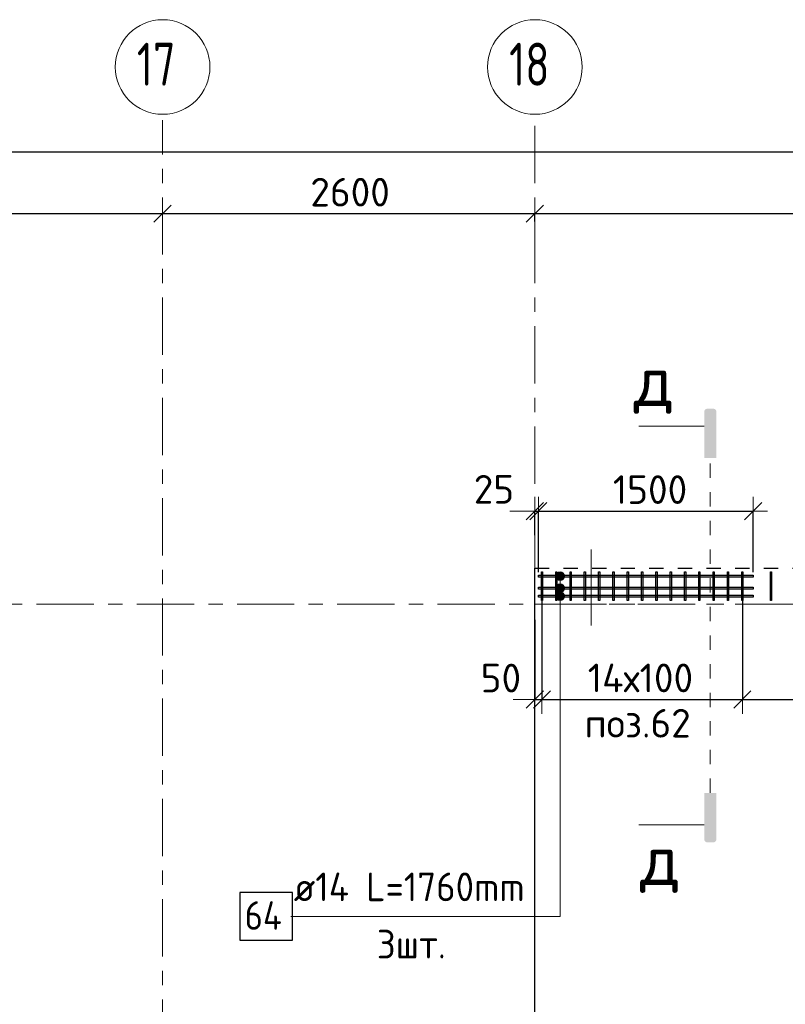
# Model space of a CAD drawing. Header units: metres. Extents: x -38 to 99, y -15 to 21.
# Tile 14 of 88: x 42.05 to 47.4, y 13.61 to 20.48. Entities that reach past the tile are written whole.
import ezdxf

# ---------------------------------------------------------------- set-up
doc = ezdxf.new("R2010")
doc.units = ezdxf.units.M
doc.header["$PDMODE"] = 65
for name, pattern in [('______11', [0.5, 0.4, -0.05, 0, -0.05]), ('______2', [0.0405, 0.03, -0.0105]), ('______3', [0.5, 0.4, -0.1]), ('______5', [1.1, 0.8, -0.1, 0.1, -0.1]), ('______9', [0.015, 0, -0.015])]:
    doc.linetypes.add(name, pattern=pattern)
for name, color, linetype, lineweight in [('XR$2$Осевая линия (1)', 7, '______5', 13), ('XR$2$Размерная линия (1)', 7, 'Continuous', 13), ('XR$4$Арм.стержн. Доп. арматура', 180, 'Continuous', 35), ('XR$4$Арм.стержн. Хомут', 240, 'Continuous', 35), ('XR$4$Балка (1)', 7, '______3', 13), ('XR$4$Перекрытие (1)', 7, 'Continuous', 35), ('XR$4$Размерная линия (1)', 7, 'Continuous', 13), ('XR$4$Текст_ общее_1', 7, 'Continuous', 13)]:
    doc.layers.add(name, color=color, linetype=linetype, lineweight=lineweight)
doc.styles.add('ISOCPEUR', font='txt')
doc.dimstyles.new('DIMSTYLE_3', dxfattribs={"dimtxt": 0.2, "dimasz": 0.2, "dimexe": 0, "dimexo": 0, "dimgap": 0.1, "dimtad": 2, "dimdec": 0, "dimlfac": 1000, "dimrnd": 5, "dimzin": 12, "dimdsep": 46, "dimtxsty": 'ISOCPEUR', "dimblk1": 'ALL_ML_STRICH', "dimblk2": 'ALL_ML_STRICH', "dimsah": 1, "dimcen": 0, "dimclrd": 7, "dimclre": 256, "dimclrt": 7, "dimadec": 0, "dimazin": 0, "dimtfac": 1, "dimtdec": 0, "dimtix": 1, "dimtmove": 2, "dimatfit": 3, "dimfxl": 0, "dimtzin": 0, "dimlwd": 0, "dimlwe": -3, "dimarcsym": 0})
doc.dimstyles.new('DIMSTYLE_33', dxfattribs={"dimtxt": 0.2, "dimasz": 0.2, "dimexe": 0, "dimexo": 0, "dimgap": 0.1, "dimtad": 2, "dimdec": 0, "dimlfac": 1000, "dimrnd": 5, "dimzin": 12, "dimdsep": 46, "dimtxsty": 'ISOCPEUR', "dimblk1": 'ALL_ML_STRICH', "dimblk2": 'ALL_ML_STRICH', "dimsah": 1, "dimcen": 0, "dimclrd": 7, "dimclre": 256, "dimclrt": 7, "dimadec": 0, "dimazin": 0, "dimtfac": 1, "dimtdec": 0, "dimtix": 1, "dimtmove": 2, "dimatfit": 3, "dimfxl": 0, "dimtvp": 1.2, "dimtzin": 0, "dimlwd": 0, "dimlwe": -3, "dimarcsym": 0})

# ---------------------------------------------------------------- blocks, each defined once
blk = doc.blocks.new('ALL_ML_STRICH')
at = {"color": 0, "linetype": 'ByBlock', "lineweight": -2}
for p, q in [((0, -0.5), (0, 0.5)), ((-1, 0), (0.5, 0)), ((-0.3, -0.3), (0.3, 0.3))]:
    blk.add_line(p, q, dxfattribs=at)
blk = doc.blocks.new('*D11')
at = {"layer": 'DEFPOINTS', "color": 7, "linetype": 'Continuous', "lineweight": 13, "transparency": 33554687}
for p in [(0.5, 19.5574), (0.5, 19.3768), (61.6, 17.1197)]:
    blk.add_point(p, dxfattribs=at)
at = {"layer": 'XR$2$Размерная линия (1)', "color": 9, "linetype": 'Continuous', "lineweight": -2, "true_color": 0xc7c7c7, "transparency": 33554687}
for p, q in [((0.5, 19.3568), (0.5, 19.5574)), ((61.6, 17.1397), (61.6, 19.5574))]:
    blk.add_line(p, q, dxfattribs=at)
at = {"layer": 'XR$2$Размерная линия (1)', "color": 7, "linetype": 'Continuous', "lineweight": -2, "transparency": 33554687}
blk.add_line((0.5, 19.5574), (61.6, 19.5574), dxfattribs=at)
at = {"layer": 'XR$2$Размерная линия (1)', "color": 7, "linetype": 'Continuous', "lineweight": 13, "transparency": 33554687, "xscale": 0.2, "yscale": 0.2, "zscale": 0.2, "rotation": 180}
blk.add_blockref('ALL_ML_STRICH', (0.5, 19.5574), dxfattribs=at)
at = {"layer": 'XR$2$Размерная линия (1)', "color": 7, "linetype": 'Continuous', "lineweight": 13, "transparency": 33554687, "xscale": 0.2, "yscale": 0.2, "zscale": 0.2}
blk.add_blockref('ALL_ML_STRICH', (61.6, 19.5574), dxfattribs=at)
at = {"layer": 'XR$2$Размерная линия (1)', "color": 7, "linetype": 'Continuous', "lineweight": 13, "transparency": 33554687, "insert": (31.1, 19.7074), "char_height": 0.2, "width": 1, "attachment_point": 5, "style": 'ISOCPEUR'}
blk.add_mtext('\\A1;{61100}', dxfattribs=at)
blk = doc.blocks.new('*D35')
at = {"layer": 'DEFPOINTS', "color": 7, "linetype": 'Continuous', "lineweight": 13, "transparency": 33554687}
for p in [(38.7, 19.1856), (38.7, 19.1261), (43.05, 19.1044)]:
    blk.add_point(p, dxfattribs=at)
at = {"layer": 'XR$2$Размерная линия (1)', "color": 9, "linetype": 'Continuous', "lineweight": -2, "true_color": 0xc7c7c7, "transparency": 33554687}
for p, q in [((38.7, 19.1656), (38.7, 19.1261)), ((43.05, 19.1244), (43.05, 19.1261))]:
    blk.add_line(p, q, dxfattribs=at)
at = {"layer": 'XR$2$Размерная линия (1)', "color": 7, "linetype": 'Continuous', "lineweight": -2, "transparency": 33554687}
blk.add_line((38.7, 19.1261), (43.05, 19.1261), dxfattribs=at)
at = {"layer": 'XR$2$Размерная линия (1)', "color": 7, "linetype": 'Continuous', "lineweight": 13, "transparency": 33554687, "xscale": 0.2, "yscale": 0.2, "zscale": 0.2, "rotation": 180}
blk.add_blockref('ALL_ML_STRICH', (38.7, 19.1261), dxfattribs=at)
at = {"layer": 'XR$2$Размерная линия (1)', "color": 7, "linetype": 'Continuous', "lineweight": 13, "transparency": 33554687, "xscale": 0.2, "yscale": 0.2, "zscale": 0.2}
blk.add_blockref('ALL_ML_STRICH', (43.05, 19.1261), dxfattribs=at)
at = {"layer": 'XR$2$Размерная линия (1)', "color": 7, "linetype": 'Continuous', "lineweight": 13, "transparency": 33554687, "insert": (40.875, 19.2761), "char_height": 0.2, "width": 0.8, "attachment_point": 5, "style": 'ISOCPEUR'}
blk.add_mtext('\\A1;{4350}', dxfattribs=at)
blk = doc.blocks.new('*D36')
at = {"layer": 'DEFPOINTS', "color": 7, "linetype": 'Continuous', "lineweight": 13, "transparency": 33554687}
for p in [(43.05, 19.1261), (43.05, 19.1044), (45.65, 19.0502)]:
    blk.add_point(p, dxfattribs=at)
at = {"layer": 'XR$2$Размерная линия (1)', "color": 9, "linetype": 'Continuous', "lineweight": -2, "true_color": 0xc7c7c7, "transparency": 33554687}
for p, q in [((43.05, 19.1244), (43.05, 19.1261)), ((45.65, 19.0702), (45.65, 19.1261))]:
    blk.add_line(p, q, dxfattribs=at)
at = {"layer": 'XR$2$Размерная линия (1)', "color": 7, "linetype": 'Continuous', "lineweight": -2, "transparency": 33554687}
blk.add_line((43.05, 19.1261), (45.65, 19.1261), dxfattribs=at)
at = {"layer": 'XR$2$Размерная линия (1)', "color": 7, "linetype": 'Continuous', "lineweight": 13, "transparency": 33554687, "xscale": 0.2, "yscale": 0.2, "zscale": 0.2, "rotation": 180}
blk.add_blockref('ALL_ML_STRICH', (43.05, 19.1261), dxfattribs=at)
at = {"layer": 'XR$2$Размерная линия (1)', "color": 7, "linetype": 'Continuous', "lineweight": 13, "transparency": 33554687, "xscale": 0.2, "yscale": 0.2, "zscale": 0.2}
blk.add_blockref('ALL_ML_STRICH', (45.65, 19.1261), dxfattribs=at)
at = {"layer": 'XR$2$Размерная линия (1)', "color": 7, "linetype": 'Continuous', "lineweight": 13, "transparency": 33554687, "insert": (44.36, 19.2761), "char_height": 0.2, "width": 0.8, "attachment_point": 5, "style": 'ISOCPEUR'}
blk.add_mtext('\\A1;{2600}', dxfattribs=at)
blk = doc.blocks.new('*D37')
at = {"layer": 'DEFPOINTS', "color": 7, "linetype": 'Continuous', "lineweight": 13, "transparency": 33554687}
for p in [(45.65, 19.1261), (45.65, 19.0502), (51.5, 17.3896)]:
    blk.add_point(p, dxfattribs=at)
at = {"layer": 'XR$2$Размерная линия (1)', "color": 9, "linetype": 'Continuous', "lineweight": -2, "true_color": 0xc7c7c7, "transparency": 33554687}
for p, q in [((45.65, 19.0702), (45.65, 19.1261)), ((51.5, 17.4096), (51.5, 19.1261))]:
    blk.add_line(p, q, dxfattribs=at)
at = {"layer": 'XR$2$Размерная линия (1)', "color": 7, "linetype": 'Continuous', "lineweight": -2, "transparency": 33554687}
blk.add_line((45.65, 19.1261), (51.5, 19.1261), dxfattribs=at)
at = {"layer": 'XR$2$Размерная линия (1)', "color": 7, "linetype": 'Continuous', "lineweight": 13, "transparency": 33554687, "xscale": 0.2, "yscale": 0.2, "zscale": 0.2, "rotation": 180}
blk.add_blockref('ALL_ML_STRICH', (45.65, 19.1261), dxfattribs=at)
at = {"layer": 'XR$2$Размерная линия (1)', "color": 7, "linetype": 'Continuous', "lineweight": 13, "transparency": 33554687, "xscale": 0.2, "yscale": 0.2, "zscale": 0.2}
blk.add_blockref('ALL_ML_STRICH', (51.5, 19.1261), dxfattribs=at)
at = {"layer": 'XR$2$Размерная линия (1)', "color": 7, "linetype": 'Continuous', "lineweight": 13, "transparency": 33554687, "insert": (48.585, 19.2761), "char_height": 0.2, "width": 0.8, "attachment_point": 5, "style": 'ISOCPEUR'}
blk.add_mtext('\\A1;{5850}', dxfattribs=at)
blk = doc.blocks.new('*D280')
at = {"layer": 'DEFPOINTS', "color": 7, "linetype": 'Continuous', "lineweight": 13, "transparency": 33554687}
for p in [(45.65, 17.0493), (45.65, 16.8607), (45.675, 16.6022)]:
    blk.add_point(p, dxfattribs=at)
at = {"layer": 'XR$4$Размерная линия (1)', "color": 9, "linetype": 'Continuous', "lineweight": -2, "true_color": 0xc7c7c7, "transparency": 33554687}
for p, q in [((45.65, 16.8807), (45.65, 17.0493)), ((45.675, 16.6222), (45.675, 17.0493))]:
    blk.add_line(p, q, dxfattribs=at)
at = {"layer": 'XR$4$Размерная линия (1)', "color": 7, "linetype": 'Continuous', "lineweight": -2, "transparency": 33554687}
blk.add_line((45.65, 17.0493), (45.675, 17.0493), dxfattribs=at)
at = {"layer": 'XR$4$Размерная линия (1)', "color": 7, "linetype": 'Continuous', "lineweight": 13, "transparency": 33554687, "xscale": 0.2, "yscale": 0.2, "zscale": 0.2}
blk.add_blockref('ALL_ML_STRICH', (45.675, 17.0493), dxfattribs=at)
at = {"layer": 'XR$4$Размерная линия (1)', "color": 7, "linetype": 'Continuous', "lineweight": 13, "transparency": 33554687, "xscale": 0.2, "yscale": 0.2, "zscale": 0.2, "rotation": 180}
blk.add_blockref('ALL_ML_STRICH', (45.65, 17.0493), dxfattribs=at)
at = {"layer": 'XR$4$Размерная линия (1)', "color": 7, "linetype": 'Continuous', "lineweight": 13, "transparency": 33554687, "insert": (45.3646, 17.2015), "char_height": 0.2, "width": 0.4, "attachment_point": 5, "style": 'ISOCPEUR'}
blk.add_mtext('\\A1;{25}', dxfattribs=at)
blk = doc.blocks.new('*D281')
at = {"layer": 'DEFPOINTS', "color": 7, "linetype": 'Continuous', "lineweight": 13, "transparency": 33554687}
for p in [(45.675, 17.0493), (45.675, 16.6022), (47.175, 16.6022)]:
    blk.add_point(p, dxfattribs=at)
at = {"layer": 'XR$4$Размерная линия (1)', "color": 9, "linetype": 'Continuous', "lineweight": -2, "true_color": 0xc7c7c7, "transparency": 33554687}
for p, q in [((45.675, 16.6222), (45.675, 17.0493)), ((47.175, 16.6222), (47.175, 17.0493))]:
    blk.add_line(p, q, dxfattribs=at)
at = {"layer": 'XR$4$Размерная линия (1)', "color": 7, "linetype": 'Continuous', "lineweight": -2, "transparency": 33554687}
blk.add_line((45.675, 17.0493), (47.175, 17.0493), dxfattribs=at)
at = {"layer": 'XR$4$Размерная линия (1)', "color": 7, "linetype": 'Continuous', "lineweight": 13, "transparency": 33554687, "xscale": 0.2, "yscale": 0.2, "zscale": 0.2, "rotation": 180}
blk.add_blockref('ALL_ML_STRICH', (45.675, 17.0493), dxfattribs=at)
at = {"layer": 'XR$4$Размерная линия (1)', "color": 7, "linetype": 'Continuous', "lineweight": 13, "transparency": 33554687, "xscale": 0.2, "yscale": 0.2, "zscale": 0.2}
blk.add_blockref('ALL_ML_STRICH', (47.175, 17.0493), dxfattribs=at)
at = {"layer": 'XR$4$Размерная линия (1)', "color": 7, "linetype": 'Continuous', "lineweight": 13, "transparency": 33554687, "insert": (46.455, 17.1993), "char_height": 0.2, "width": 0.8, "attachment_point": 5, "style": 'ISOCPEUR'}
blk.add_mtext('\\A1;{1500}', dxfattribs=at)
blk = doc.blocks.new('*D286')
at = {"layer": 'DEFPOINTS', "color": 7, "linetype": 'Continuous', "lineweight": 13, "transparency": 33554687}
for p in [(45.7, 16.4865), (45.65, 16.3106), (45.65, 15.7343)]:
    blk.add_point(p, dxfattribs=at)
at = {"layer": 'XR$4$Размерная линия (1)', "color": 9, "linetype": 'Continuous', "lineweight": -2, "true_color": 0xc7c7c7, "transparency": 33554687}
for p, q in [((45.7, 16.4665), (45.7, 15.7343)), ((45.65, 16.2906), (45.65, 15.7343))]:
    blk.add_line(p, q, dxfattribs=at)
at = {"layer": 'XR$4$Размерная линия (1)', "color": 7, "linetype": 'Continuous', "lineweight": -2, "transparency": 33554687}
blk.add_line((45.65, 15.7343), (45.7, 15.7343), dxfattribs=at)
at = {"layer": 'XR$4$Размерная линия (1)', "color": 7, "linetype": 'Continuous', "lineweight": 13, "transparency": 33554687, "xscale": 0.2, "yscale": 0.2, "zscale": 0.2}
blk.add_blockref('ALL_ML_STRICH', (45.7, 15.7343), dxfattribs=at)
at = {"layer": 'XR$4$Размерная линия (1)', "color": 7, "linetype": 'Continuous', "lineweight": 13, "transparency": 33554687, "xscale": 0.2, "yscale": 0.2, "zscale": 0.2, "rotation": 180}
blk.add_blockref('ALL_ML_STRICH', (45.65, 15.7343), dxfattribs=at)
at = {"layer": 'XR$4$Размерная линия (1)', "color": 7, "linetype": 'Continuous', "lineweight": 13, "transparency": 33554687, "insert": (45.4132, 15.8834), "char_height": 0.2, "width": 0.4, "attachment_point": 5, "style": 'ISOCPEUR'}
blk.add_mtext('\\A1;{50}', dxfattribs=at)
blk = doc.blocks.new('*D287')
at = {"layer": 'DEFPOINTS', "color": 7, "linetype": 'Continuous', "lineweight": 13, "transparency": 33554687}
for p in [(45.7, 16.4865), (47.1, 16.4777), (45.7, 15.7343)]:
    blk.add_point(p, dxfattribs=at)
at = {"layer": 'XR$4$Размерная линия (1)', "color": 9, "linetype": 'Continuous', "lineweight": -2, "true_color": 0xc7c7c7, "transparency": 33554687}
for p, q in [((45.7, 16.4665), (45.7, 15.7343)), ((47.1, 16.4577), (47.1, 15.7343))]:
    blk.add_line(p, q, dxfattribs=at)
at = {"layer": 'XR$4$Размерная линия (1)', "color": 7, "linetype": 'Continuous', "lineweight": -2, "transparency": 33554687}
blk.add_line((45.7, 15.7343), (47.1, 15.7343), dxfattribs=at)
at = {"layer": 'XR$4$Размерная линия (1)', "color": 7, "linetype": 'Continuous', "lineweight": 13, "transparency": 33554687, "xscale": 0.2, "yscale": 0.2, "zscale": 0.2, "rotation": 180}
blk.add_blockref('ALL_ML_STRICH', (45.7, 15.7343), dxfattribs=at)
at = {"layer": 'XR$4$Размерная линия (1)', "color": 7, "linetype": 'Continuous', "lineweight": 13, "transparency": 33554687, "xscale": 0.2, "yscale": 0.2, "zscale": 0.2}
blk.add_blockref('ALL_ML_STRICH', (47.1, 15.7343), dxfattribs=at)
at = {"layer": 'XR$4$Размерная линия (1)', "color": 7, "linetype": 'Continuous', "lineweight": 13, "transparency": 33554687, "insert": (46.02, 15.9843), "char_height": 0.2, "width": 0.01, "attachment_point": 1, "line_spacing_factor": 0.60241, "style": 'ISOCPEUR'}
blk.add_mtext('14х100', dxfattribs=at)
blk = doc.blocks.new('*D288')
at = {"layer": 'DEFPOINTS', "color": 7, "linetype": 'Continuous', "lineweight": 13, "transparency": 33554687}
for p in [(47.1, 16.4777), (50.1, 16.4777), (47.1, 15.7343)]:
    blk.add_point(p, dxfattribs=at)
at = {"layer": 'XR$4$Размерная линия (1)', "color": 9, "linetype": 'Continuous', "lineweight": -2, "true_color": 0xc7c7c7, "transparency": 33554687}
for p, q in [((47.1, 16.4577), (47.1, 15.7343)), ((50.1, 16.4577), (50.1, 15.7343))]:
    blk.add_line(p, q, dxfattribs=at)
at = {"layer": 'XR$4$Размерная линия (1)', "color": 7, "linetype": 'Continuous', "lineweight": -2, "transparency": 33554687}
blk.add_line((47.1, 15.7343), (50.1, 15.7343), dxfattribs=at)
at = {"layer": 'XR$4$Размерная линия (1)', "color": 7, "linetype": 'Continuous', "lineweight": 13, "transparency": 33554687, "xscale": 0.2, "yscale": 0.2, "zscale": 0.2, "rotation": 180}
blk.add_blockref('ALL_ML_STRICH', (47.1, 15.7343), dxfattribs=at)
at = {"layer": 'XR$4$Размерная линия (1)', "color": 7, "linetype": 'Continuous', "lineweight": 13, "transparency": 33554687, "xscale": 0.2, "yscale": 0.2, "zscale": 0.2}
blk.add_blockref('ALL_ML_STRICH', (50.1, 15.7343), dxfattribs=at)
at = {"layer": 'XR$4$Размерная линия (1)', "color": 7, "linetype": 'Continuous', "lineweight": 13, "transparency": 33554687, "insert": (47.86, 15.9843), "char_height": 0.2, "width": 0.01, "attachment_point": 1, "line_spacing_factor": 0.60241, "style": 'ISOCPEUR'}
blk.add_mtext('15х200=3000', dxfattribs=at)

msp = doc.modelspace()

# ---------------------------------------------------------------- hatches: boundary and pattern name
at = {"linetype": 'Continuous', "lineweight": 25, "true_color": 0x000000, "transparency": 33554687}
for points in [[(46.8344, 17.7468), (46.8349, 17.7493), (46.8357, 17.7517), (46.8368, 17.754), (46.8382, 17.7561), (46.8399, 17.758), (46.8418, 17.7597), (46.844, 17.7611), (46.8463, 17.7623), (46.8487, 17.7631), (46.8512, 17.7636), (46.8537, 17.7638), (46.8983, 17.7638), (46.9008, 17.7636), (46.9033, 17.7631), (46.9057, 17.7623), (46.908, 17.7611), (46.9102, 17.7597), (46.9121, 17.758), (46.9138, 17.7561), (46.9152, 17.754), (46.9163, 17.7517), (46.9171, 17.7493), (46.9176, 17.7468), (46.9178, 17.7442), (46.9178, 17.4192), (46.8342, 17.4192), (46.8342, 17.7442)], [(46.8344, 14.7538), (46.8342, 14.7563), (46.8342, 15.0813), (46.9178, 15.0813), (46.9178, 14.7563), (46.9176, 14.7538), (46.9171, 14.7513), (46.9163, 14.7489), (46.9152, 14.7466), (46.9138, 14.7444), (46.9121, 14.7425), (46.9102, 14.7408), (46.908, 14.7394), (46.9057, 14.7383), (46.9033, 14.7375), (46.9008, 14.737), (46.8983, 14.7368), (46.8537, 14.7368), (46.8512, 14.737), (46.8487, 14.7375), (46.8463, 14.7383), (46.844, 14.7394), (46.8418, 14.7408), (46.8399, 14.7425), (46.8382, 14.7444), (46.8368, 14.7466), (46.8357, 14.7489), (46.8349, 14.7513)]]:
    msp.add_hatch(color=18, dxfattribs=at).paths.add_polyline_path(points, flags=16)
at = {"layer": 'XR$4$Арм.стержн. Доп. арматура', "linetype": 'Continuous', "lineweight": 13, "transparency": 33554687}
for points in [[(45.7966, 16.5952), (45.8566, 16.5952), (45.8524, 16.6102)], [(45.7966, 16.5952), (45.8524, 16.6102), (45.8008, 16.6102)], [(45.8008, 16.5802), (45.8566, 16.5952), (45.7966, 16.5952)], [(45.8008, 16.6102), (45.8524, 16.6102), (45.8416, 16.621)], [(45.8008, 16.6102), (45.8416, 16.621), (45.8116, 16.621)], [(45.8008, 16.5802), (45.8524, 16.5802), (45.8566, 16.5952)], [(45.8116, 16.5694), (45.8524, 16.5802), (45.8008, 16.5802)], [(45.8116, 16.621), (45.8416, 16.621), (45.8266, 16.6252)], [(45.8116, 16.5694), (45.8416, 16.5694), (45.8524, 16.5802)], [(45.8416, 16.5694), (45.8116, 16.5694), (45.8266, 16.5652)], [(45.7966, 16.5103), (45.8566, 16.5103), (45.8524, 16.5253)], [(45.7966, 16.5103), (45.8524, 16.5253), (45.8008, 16.5253)], [(45.8008, 16.4953), (45.8566, 16.5103), (45.7966, 16.5103)], [(45.8008, 16.5253), (45.8524, 16.5253), (45.8416, 16.5361)], [(45.8008, 16.5253), (45.8416, 16.5361), (45.8116, 16.5361)], [(45.8008, 16.4953), (45.8524, 16.4953), (45.8566, 16.5103)], [(45.8116, 16.5361), (45.8416, 16.5361), (45.8266, 16.5403)], [(45.7966, 16.4552), (45.8566, 16.4552), (45.8524, 16.4702)], [(45.7966, 16.4552), (45.8524, 16.4702), (45.8008, 16.4702)], [(45.8008, 16.4402), (45.8566, 16.4552), (45.7966, 16.4552)], [(45.8116, 16.4845), (45.8524, 16.4953), (45.8008, 16.4953)], [(45.8008, 16.4702), (45.8524, 16.4702), (45.8416, 16.481)], [(45.8008, 16.4702), (45.8416, 16.481), (45.8116, 16.481)], [(45.8008, 16.4402), (45.8524, 16.4402), (45.8566, 16.4552)], [(45.8116, 16.4294), (45.8524, 16.4402), (45.8008, 16.4402)], [(45.8116, 16.4845), (45.8416, 16.4845), (45.8524, 16.4953)], [(45.8116, 16.481), (45.8416, 16.481), (45.8266, 16.4852)], [(45.8416, 16.4845), (45.8116, 16.4845), (45.8266, 16.4803)], [(45.8116, 16.4294), (45.8416, 16.4294), (45.8524, 16.4402)], [(45.8416, 16.4294), (45.8116, 16.4294), (45.8266, 16.4252)]]:
    msp.add_hatch(color=7, dxfattribs=at).paths.add_polyline_path(points)

# ---------------------------------------------------------------- linework, layer by layer
at = {"color": 7, "linetype": 'Continuous', "lineweight": 13, "transparency": 33554687}
for p, q in [((46.8342, 17.6422), (46.3775, 17.6422)), ((46.8342, 14.8583), (46.3775, 14.8583))]:
    msp.add_line(p, q, dxfattribs=at)
at = {"color": 7, "linetype": '______9', "lineweight": 13, "transparency": 33554687}
msp.add_line((46.876, 15.0813), (46.876, 17.4192), dxfattribs=at)
at = {"color": 52, "linetype": 'Continuous', "lineweight": 13, "transparency": 33554687}
msp.add_line((46.043, 16.7808), (46.043, 16.2508), dxfattribs=at)
at = {"layer": 'XR$2$Осевая линия (1)', "color": 253, "linetype": '______11', "lineweight": 13, "true_color": 0xa0a0a0, "transparency": 33554687}
for p, q in [((43.05, 8.34), (43.05, 19.78)), ((45.65, 6.74), (45.65, 19.78)), ((-2.63, 16.4), (62.6, 16.4))]:
    msp.add_line(p, q, dxfattribs=at)
at = {"layer": 'XR$2$Осевая линия (1)', "color": 7, "linetype": 'Continuous', "lineweight": 13, "transparency": 33554687}
for centre in [(43.0504, 20.1501), (45.6504, 20.1501)]:
    msp.add_circle(centre, 0.3304, dxfattribs=at)
at = {"layer": 'XR$4$Арм.стержн. Доп. арматура', "color": 7, "linetype": 'Continuous', "lineweight": 13, "transparency": 33554687}
for p, q in [((45.7966, 16.5952), (45.7966, 16.5952)), ((45.8266, 16.6252), (45.8266, 16.6252)), ((45.8266, 14.2188), (45.8266, 16.5952)), ((45.8566, 16.5952), (45.8566, 16.5952)), ((45.7966, 16.5103), (45.7966, 16.5103)), ((45.8266, 16.5652), (45.8266, 16.5652)), ((45.8266, 16.5403), (45.8266, 16.5403)), ((45.8266, 14.2188), (45.8266, 16.5103)), ((45.8566, 16.5103), (45.8566, 16.5103)), ((45.7966, 16.4552), (45.7966, 16.4552)), ((45.8266, 16.4852), (45.8266, 16.4852)), ((45.8266, 16.4803), (45.8266, 16.4803)), ((45.8266, 14.2188), (45.8266, 16.4552)), ((45.8566, 16.4552), (45.8566, 16.4552)), ((45.8266, 16.4252), (45.8266, 16.4252)), ((43.9466, 14.2188), (45.8266, 14.2188))]:
    msp.add_line(p, q, dxfattribs=at)
at = {"layer": 'XR$4$Арм.стержн. Доп. арматура', "color": 7, "linetype": 'Continuous', "lineweight": 25, "transparency": 33554687}
for points in [[(45.675, 16.6022), (47.175, 16.6022), (47.175, 16.5882), (45.675, 16.5882), (45.675, 16.6022)], [(45.675, 16.5173), (47.175, 16.5173), (47.175, 16.5033), (45.675, 16.5033), (45.675, 16.5173)], [(45.675, 16.4622), (47.175, 16.4622), (47.175, 16.4482), (45.675, 16.4482), (45.675, 16.4622)], [(43.59, 14.0521), (43.9566, 14.0521), (43.9566, 14.3855), (43.59, 14.3855), (43.59, 14.0521)]]:
    msp.add_lwpolyline(points, dxfattribs=at)
at = {"layer": 'XR$4$Арм.стержн. Доп. арматура', "color": 7, "linetype": 'Continuous', "lineweight": 13, "transparency": 33554687}
for centre in [(45.8266, 16.5952), (45.8266, 16.5103), (45.8266, 16.4552)]:
    msp.add_circle(centre, 0.03, dxfattribs=at)
at = {"layer": 'XR$4$Арм.стержн. Хомут', "color": 40, "linetype": 'Continuous', "lineweight": 25, "transparency": 33554687}
for points in [[(45.696, 16.4252), (45.696, 16.6253), (45.704, 16.6253), (45.704, 16.4252), (45.696, 16.4252)], [(45.796, 16.4252), (45.796, 16.6253), (45.804, 16.6253), (45.804, 16.4252), (45.796, 16.4252)], [(45.896, 16.4252), (45.896, 16.6253), (45.904, 16.6253), (45.904, 16.4252), (45.896, 16.4252)], [(45.996, 16.4252), (45.996, 16.6253), (46.004, 16.6253), (46.004, 16.4252), (45.996, 16.4252)], [(46.096, 16.4252), (46.096, 16.6253), (46.104, 16.6253), (46.104, 16.4252), (46.096, 16.4252)], [(46.196, 16.4252), (46.196, 16.6253), (46.204, 16.6253), (46.204, 16.4252), (46.196, 16.4252)], [(46.296, 16.4252), (46.296, 16.6253), (46.304, 16.6253), (46.304, 16.4252), (46.296, 16.4252)], [(46.396, 16.4252), (46.396, 16.6253), (46.404, 16.6253), (46.404, 16.4252), (46.396, 16.4252)], [(46.496, 16.4252), (46.496, 16.6253), (46.504, 16.6253), (46.504, 16.4252), (46.496, 16.4252)], [(46.596, 16.4252), (46.596, 16.6253), (46.604, 16.6253), (46.604, 16.4252), (46.596, 16.4252)], [(46.696, 16.4252), (46.696, 16.6253), (46.704, 16.6253), (46.704, 16.4252), (46.696, 16.4252)], [(46.796, 16.4252), (46.796, 16.6253), (46.804, 16.6253), (46.804, 16.4252), (46.796, 16.4252)], [(46.896, 16.4252), (46.896, 16.6253), (46.904, 16.6253), (46.904, 16.4252), (46.896, 16.4252)], [(46.996, 16.4252), (46.996, 16.6253), (47.004, 16.6253), (47.004, 16.4252), (46.996, 16.4252)], [(47.096, 16.4252), (47.096, 16.6253), (47.104, 16.6253), (47.104, 16.4252), (47.096, 16.4252)], [(47.296, 16.4252), (47.296, 16.6253), (47.304, 16.6253), (47.304, 16.4252), (47.296, 16.4252)]]:
    msp.add_lwpolyline(points, dxfattribs=at)
at = {"layer": 'XR$4$Балка (1)', "color": 7, "linetype": '______2', "lineweight": 25, "transparency": 33554687}
for q in [(45.65, 16.6502), (51.6, 16.6502)]:
    msp.add_line((45.65, 16.6502), q, dxfattribs=at)
at = {"layer": 'XR$4$Балка (1)', "color": 7, "linetype": '______2', "lineweight": 18, "transparency": 33554687}
msp.add_line((45.65, 16.4002), (51.6, 16.4002), dxfattribs=at)
at = {"layer": 'XR$4$Перекрытие (1)', "color": 7, "linetype": 'Continuous', "lineweight": 25, "transparency": 33554687}
msp.add_line((45.65, 12.2702), (45.65, 16.6502), dxfattribs=at)

# ---------------------------------------------------------------- texts
at = {"color": 7, "linetype": 'Continuous', "lineweight": 13, "transparency": 33554687, "char_height": 0.35, "width": 0.381111, "attachment_point": 5, "style": 'ISOCPEUR'}
for insert in [(46.4801, 17.9313), (46.5245, 14.5861)]:
    msp.add_mtext('\\A1;{\\fISOCPEUR|i0|b0;\\H0.350000;\\W1.000000;\\C7;д}\\P', dxfattribs=dict(at, insert=insert))
at = {"layer": 'XR$2$Осевая линия (1)', "color": 7, "linetype": 'Continuous', "lineweight": 13, "transparency": 33554687, "char_height": 0.3, "width": 0.472281, "attachment_point": 7, "style": 'ISOCPEUR'}
for s, insert in [('\\W0.75;17', (42.8704, 20.0196)), ('\\W0.75;18', (45.4704, 20.0196))]:
    msp.add_mtext(s, dxfattribs=dict(at, insert=insert))
at = {"layer": 'XR$4$Арм.стержн. Доп. арматура', "color": 7, "linetype": 'Continuous', "lineweight": 25, "transparency": 33554687, "char_height": 0.2, "attachment_point": 7, "style": 'ISOCPEUR'}
for s, insert, width in [('\\W0.94;ø14 L=1760mm ', (43.9666, 14.3255), 1.933176), ('\\W0.88;64', (43.6233, 14.1255), 0.387995), ('\\W0.94;3шт. ', (44.5466, 13.9255), 0.774191)]:
    msp.add_mtext(s, dxfattribs=dict(at, insert=insert, width=width))
at = {"layer": 'XR$4$Текст_ общее_1', "color": 7, "linetype": 'Continuous', "lineweight": 13, "transparency": 33554687, "insert": (46.3683, 15.568), "char_height": 0.2, "width": 0.844937, "attachment_point": 5, "style": 'ISOCPEUR'}
msp.add_mtext('\\A1;{\\fISOCPEUR|i0|b0;\\H0.200000;\\W1.000000;\\C7;поз.62}\\P', dxfattribs=at)

# ---------------------------------------------------------------- dimensions: what is measured, and where the dimension line sits
at = {"layer": 'XR$2$Размерная линия (1)', "color": 7, "linetype": 'Continuous', "lineweight": 13, "transparency": 33554687}
for base, p1, p2, picture, middle in [((61.6, 19.5574), (0.5, 19.3568), (61.6, 17.1397), '*D11', (31.1, 19.7074)), ((43.05, 19.1261), (38.7, 19.1656), (43.05, 19.1244), '*D35', (40.875, 19.2761)), ((45.65, 19.1261), (43.05, 19.1244), (45.65, 19.0702), '*D36', (44.36, 19.2761)), ((51.5, 19.1261), (45.65, 19.0702), (51.5, 17.4096), '*D37', (48.585, 19.2761))]:
    dim = msp.add_linear_dim(base=base, p1=p1, p2=p2, dimstyle='DIMSTYLE_3', override={"dimpost": '<>', "dimclrd": 7, "dimclre": 9, "dimclrt": 7, "dimlwd": 0, "dimlwe": 65533}, dxfattribs=at)
    dim.commit()
    dim.dimension.update_dxf_attribs({"geometry": picture, "text_midpoint": middle, "dimtype": 160})
at = {"layer": 'XR$4$Размерная линия (1)', "color": 7, "linetype": 'Continuous', "lineweight": 13, "transparency": 33554687}
for base, p1, p2, dimstyle, picture, middle in [((45.675, 17.0493), (45.65, 16.8807), (45.675, 16.6222), 'DIMSTYLE_33', '*D280', (45.3646, 17.2015)), ((47.175, 17.0493), (45.675, 16.6222), (47.175, 16.6222), 'DIMSTYLE_3', '*D281', (46.455, 17.1993)), ((45.7, 15.7343), (45.65, 16.2906), (45.7, 16.4665), 'DIMSTYLE_33', '*D286', (45.4132, 15.8834))]:
    dim = msp.add_linear_dim(base=base, p1=p1, p2=p2, dimstyle=dimstyle, override={"dimpost": '<>', "dimclrd": 7, "dimclre": 9, "dimclrt": 7, "dimlwd": 0, "dimlwe": 65533}, dxfattribs=at)
    dim.commit()
    dim.dimension.update_dxf_attribs({"geometry": picture, "text_midpoint": middle, "dimtype": 160})
for base, p1, p2, text, picture, middle in [((47.1, 15.7343), (45.7, 16.4665), (47.1, 16.4577), '14х100', '*D287', (46.4, 15.8343)), ((50.1, 15.7343), (47.1, 16.4577), (50.1, 16.4577), '15х200=3000', '*D288', (48.6, 15.8343))]:
    dim = msp.add_linear_dim(base=base, p1=p1, p2=p2, text=text, dimstyle='DIMSTYLE_3', override={"dimpost": '<>', "dimclrd": 7, "dimclre": 9, "dimclrt": 7, "dimlwd": 0, "dimlwe": 65533}, dxfattribs=at)
    dim.commit()
    dim.dimension.update_dxf_attribs({"geometry": picture, "text_midpoint": middle, "dimtype": 160})

doc.saveas('drawing.dxf')
